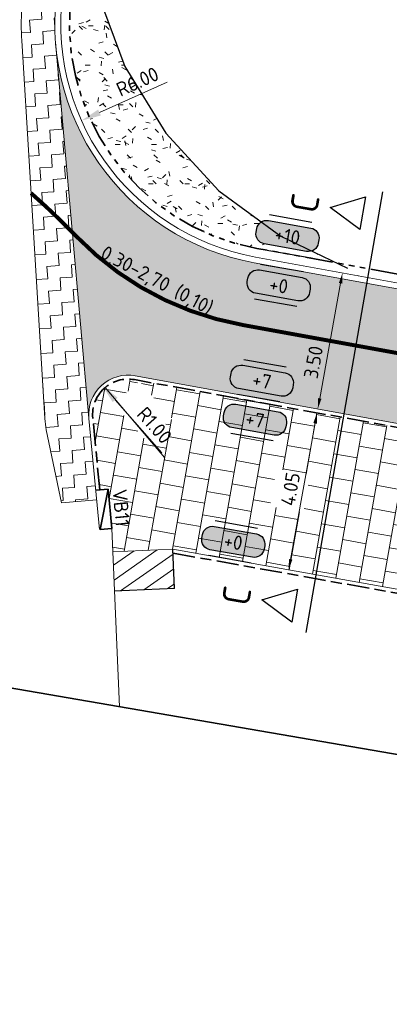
# Model space of a CAD drawing. Header units: metres. Extents: x 198714 to 199133, y 355604 to 356082.
# Tile 21 of 36: x 198737 to 198746, y 355971 to 355996. Entities that reach past the tile are written whole.
import ezdxf
from ezdxf.enums import TextEntityAlignment as Align

# ---------------------------------------------------------------- set-up
doc = ezdxf.new("R2010")
doc.units = ezdxf.units.M
for name, pattern in [('VH-OPSLUITBAND_100X200', [16, 8, -2, 4, -2]), ('VH-RWSBAND_110X220', [24, 10, -2, 2, -2, 2, -2, 2, -2]), ('VH-TROTTOIRBAND_180-200', [20, 10, -2, 2, -2, 2, -2]), ('VW-30-270_STREEP', [3, 0.3, -2.7])]:
    doc.linetypes.add(name, pattern=pattern)
for name, color, linetype, lineweight in [('B-WE-VH-KANTVERHARDING-G', 253, 'Continuous', 5), ('N-WE-GR-GRAS_BERM-A', 86, 'Continuous', 5), ('N-WE-KG-WERKGRENS-200-G', 253, 'XX-WERKGRENS', 35), ('N-WE-VH-GOOT_TEGEL-G', 170, 'Continuous', 5), ('N-WE-VH-KANTOPSLUITING_OPSLUITBAND_100X200-G', 5, 'VH-OPSLUITBAND_100X200', 35), ('N-WE-VH-KANTOPSLUITING_TEKST-T', 7, 'VH-OPSLUITBAND_100X200', 35), ('N-WE-VH-KANTOPSLUITING_TROTTOIRBAND_280 300-G', 1, 'VH-TROTTOIRBAND_180-200', 35), ('N-WE-VH-KANTOPSLUITING_TROTTOIRBAND_RWS_110 220-G', 6, 'VH-RWSBAND_110X220', 35), ('N-WE-VH-KANTVERHARDING-G', 1, 'Continuous', 5), ('N-WE-VH-VERHARDING_HERSTRATEN-A', 252, 'Continuous', 5), ('N-WE-VH-VERHARDING_TEGEL-A', 252, 'Continuous', 5), ('N-WE-VW-MARKERING-T18', 7, 'Continuous', 18), ('V-WE-VH-VERHARDING_ASFALT_TRAPSGEWIJSFREZEN-1_TRAP-A', 252, 'Continuous', 5), ('X-XX-AL-AANPIJLING-M', 7, 'Continuous', 18), ('X-XX-AL-HOOGTELABEL-S', 7, 'Continuous', 25), ('X-XX-AL-VERWIJZING_DOORSNEDE-200-S', 3, 'Continuous', 25)]:
    doc.layers.add(name, color=color, linetype=linetype, lineweight=lineweight)
doc.layers.add('N-WE-VH-VERHARDING_ASFALT_DEKLAAG-G_ROOD', color=7, linetype='Continuous', lineweight=5, true_color=0xbf4040)
for name, color, linetype in [('N-WE-VW-MARKERING_LANGS_STREEP_30270-G', 7, 'VW-30-270_STREEP'), ('N-WE-VW-MARKERING_LANGS_STREEP_DOORGETROKKEN-G', 7, 'Continuous'), ('X-XX-WIPEOUT', 7, 'Continuous')]:
    doc.layers.add(name, color=color, linetype=linetype)
doc.layers.add('X-XX-HULPLIJNEN', color=4, linetype='Continuous', plot=False)
doc.styles.add('NLCS-ISO', font='NLCS-ISO.ttf')
doc.styles.add('NLCS-ISO-M200-T18', font='NLCS-ISO.ttf', dxfattribs={"height": 0.36})
doc.styles.get("Standard").update_dxf_attribs({"font": 'isocp.shx'})
doc.linetypes.add('XX-WERKGRENS', pattern='A,0,[137,NLCS.SHX,S=0.5,R=0,X=0,Y=0],-30', length=30)
doc.dimstyles.new('NLCS-M200-T18-PIJL-A', dxfattribs={"dimtxt": 0.36, "dimasz": 0.27, "dimexe": 0.4, "dimexo": 0.4, "dimgap": 0.14, "dimtad": 1, "dimlfac": -1, "dimzin": 0, "dimdsep": 46, "dimtxsty": 'NLCS-ISO-M200-T18', "dimcen": 0.5, "dimdle": 2, "dimclrd": 256, "dimclre": 256, "dimclrt": 256, "dimazin": 0, "dimtfac": 1, "dimtofl": 0, "dimtmove": 0, "dimatfit": 3, "dimfxl": 1, "dimtfillclr": 256, "dimtolj": 1, "dimtzin": 0, "dimlwd": 18, "dimlwe": 18, "dimarcsym": 0})

# ---------------------------------------------------------------- blocks, each defined once
blk = doc.blocks.new('*D81')
at = {"layer": 'Defpoints', "color": 0, "ltscale": 0.2, "transparency": 16777216}
for p in [(198745.656, 356003.207), (198739.097, 355993.158)]:
    blk.add_point(p, dxfattribs=at)
at = {"layer": 'X-XX-AL-AANPIJLING-M', "lineweight": 18, "ltscale": 0.2, "transparency": 16777216}
blk.add_line((198743.973, 356000.629), (198745.383, 356002.788), dxfattribs=at)
at = {"layer": 'X-XX-AL-AANPIJLING-M', "ltscale": 0.2, "transparency": 16777216}
blk.add_solid([(198745.313, 356002.834), (198745.452, 356002.743), (198745.656, 356003.207)], dxfattribs=at)
at = {"layer": 'X-XX-AL-AANPIJLING-M', "ltscale": 0.2, "transparency": 16777216, "insert": (198744.126, 356001.449), "char_height": 0.36, "attachment_point": 5, "rotation": 56.8687, "style": 'NLCS-ISO-M200-T18'}
blk.add_mtext('\\A1;R12.00', dxfattribs=at)
blk = doc.blocks.new('TEKST VB')
at = {"layer": 'N-WE-VH-KANTOPSLUITING_TEKST-T', "style": 'NLCS-ISO'}
blk.add_attdef('TEKST_VERLOOPBANDEN', text='', height=0.36, rotation=0.3407, dxfattribs=at).set_placement((0, 0), align=Align.BOTTOM_CENTER)
blk = doc.blocks.new('*D119')
at = {"layer": 'Defpoints', "color": 0, "ltscale": 0.2, "transparency": 16777216}
for p in [(198744.558, 355985.787), (198744.558, 355985.787), (198743.842, 355981.814)]:
    blk.add_point(p, dxfattribs=at)
at = {"layer": 'X-XX-AL-AANPIJLING-M', "lineweight": 18, "ltscale": 0.2, "transparency": 16777216}
blk.add_line((198743.89, 355982.08), (198744.51, 355985.521), dxfattribs=at)
at = {"layer": 'X-XX-AL-AANPIJLING-M', "ltscale": 0.2, "transparency": 16777216}
for points in [[(198744.465, 355985.529), (198744.554, 355985.513), (198744.558, 355985.787)], [(198743.846, 355982.088), (198743.934, 355982.072), (198743.842, 355981.814)]]:
    blk.add_solid(points, dxfattribs=at)
at = {"layer": 'X-XX-AL-AANPIJLING-M', "ltscale": 0.2, "transparency": 16777216, "insert": (198743.885, 355983.857), "char_height": 0.36, "attachment_point": 5, "rotation": 79.7921, "style": 'NLCS-ISO-M200-T18'}
blk.add_mtext('\\A1;4.05', dxfattribs=at)
blk = doc.blocks.new('*D120')
at = {"layer": 'Defpoints', "color": 0, "ltscale": 0.2, "transparency": 16777216}
for p in [(198745.201, 355989.329), (198745.204, 355989.328), (198744.575, 355985.885)]:
    blk.add_point(p, dxfattribs=at)
at = {"layer": 'X-XX-AL-AANPIJLING-M', "lineweight": 18, "ltscale": 0.2, "transparency": 16777216}
for p, q in [((198745.595, 355989.257), (198745.597, 355989.257)), ((198744.626, 355986.151), (198745.155, 355989.063)), ((198744.969, 355985.814), (198744.971, 355985.813))]:
    blk.add_line(p, q, dxfattribs=at)
at = {"layer": 'X-XX-AL-AANPIJLING-M', "ltscale": 0.2, "transparency": 16777216}
for points in [[(198745.111, 355989.071), (198745.2, 355989.055), (198745.204, 355989.328)], [(198744.582, 355986.159), (198744.67, 355986.142), (198744.578, 355985.885)]]:
    blk.add_solid(points, dxfattribs=at)
at = {"layer": 'X-XX-AL-AANPIJLING-M', "ltscale": 0.2, "transparency": 16777216, "insert": (198744.467, 355987.067), "char_height": 0.36, "attachment_point": 5, "rotation": 79.6998, "style": 'NLCS-ISO-M200-T18'}
blk.add_mtext('\\A1;3.50', dxfattribs=at)
blk = doc.blocks.new('*D122')
at = {"layer": 'Defpoints', "color": 0, "ltscale": 0.2, "transparency": 16777216}
for p in [(198739.114, 355986.489), (198739.777, 355985.741)]:
    blk.add_point(p, dxfattribs=at)
at = {"layer": 'X-XX-AL-AANPIJLING-M', "lineweight": 18, "ltscale": 0.2, "transparency": 16777216}
blk.add_line((198740.632, 355984.777), (198739.446, 355986.115), dxfattribs=at)
at = {"layer": 'X-XX-AL-AANPIJLING-M', "ltscale": 0.2, "transparency": 16777216}
blk.add_solid([(198739.508, 355986.17), (198739.383, 355986.06), (198739.114, 355986.489)], dxfattribs=at)
at = {"layer": 'X-XX-AL-AANPIJLING-M', "ltscale": 0.2, "transparency": 16777216, "insert": (198740.444, 355985.471), "char_height": 0.36, "attachment_point": 5, "rotation": 311.5491, "style": 'NLCS-ISO-M200-T18'}
blk.add_mtext('\\A1;R1.00', dxfattribs=at)
blk = doc.blocks.new('*D123')
at = {"layer": 'Defpoints', "color": 0, "ltscale": 0.2, "transparency": 16777216}
for p in [(198744.07, 355995.633), (198738.595, 355993.18)]:
    blk.add_point(p, dxfattribs=at)
at = {"layer": 'X-XX-AL-AANPIJLING-M', "lineweight": 18, "ltscale": 0.2, "transparency": 16777216}
blk.add_line((198740.765, 355994.152), (198739.051, 355993.384), dxfattribs=at)
at = {"layer": 'X-XX-AL-AANPIJLING-M', "ltscale": 0.2, "transparency": 16777216}
blk.add_solid([(198739.017, 355993.46), (198739.085, 355993.308), (198738.595, 355993.18)], dxfattribs=at)
at = {"layer": 'X-XX-AL-AANPIJLING-M', "ltscale": 0.2, "transparency": 16777216, "insert": (198740.013, 355994.166), "char_height": 0.36, "attachment_point": 5, "rotation": 24.134, "style": 'NLCS-ISO-M200-T18'}
blk.add_mtext('\\A1;R6.00', dxfattribs=at)
blk = doc.blocks.new('SAL-HOOGTE-WEGPEIL-200-SO')
at = {"layer": 'X-XX-WIPEOUT', "true_color": 0xffffff}
h = blk.add_hatch(color=7, dxfattribs=at)
h.dxf.hatch_style = 1
h.paths.add_polyline_path([(0.545, 0.302), (-0.545, 0.302, 0.414214), (-0.8, 0.047), (-0.8, -0.043, 0.414214), (-0.545, -0.298), (0.545, -0.298, 0.414214), (0.8, -0.043), (0.8, 0.047, 0.414214)])
blk.add_lwpolyline([(-0.8, 0.047, -0.414214), (-0.545, 0.302), (0.545, 0.302, -0.414214), (0.8, 0.047), (0.8, -0.043, -0.414214), (0.545, -0.298), (-0.545, -0.298, -0.414214), (-0.8, -0.043), (-0.8, 0.047)], format="xyb")
at = {"layer": 'X-XX-HULPLIJNEN'}
for p, q in [((-0.545, 0.452), (0.545, 0.452)), ((0.545, -0.448), (-0.545, -0.448))]:
    blk.add_line(p, q, dxfattribs=at)
at = {"style": 'NLCS-ISO'}
blk.add_attdef('HOOGTE', text='', height=0.36, dxfattribs=at).set_placement((0, 0.002), align=Align.MIDDLE_CENTER)
blk = doc.blocks.new('*U182')
for p, q in [((-10.986, 0.4), (-10.566, 1.24)), ((-10.566, 1.24), (-10.146, 0.4)), ((-0.908, 0.4), (-0.488, 1.24)), ((-0.488, 1.24), (-0.068, 0.4)), ((-10.146, 0.4), (-10.986, 0.4)), ((-0.068, 0.4), (-0.908, 0.4)), ((0.132, 0), (-11.186, 0))]:
    blk.add_line(p, q)
for tag, p in [('A200', (-10.566, 1.54)), ('B200', (-0.488, 1.54))]:
    blk.add_attdef(tag, text='', height=0.7, rotation=0).set_placement(p, align=Align.CENTER)
blk = doc.blocks.new('Mar200tekst18')
at = {"layer": 'N-WE-VW-MARKERING-T18', "style": 'NLCS-ISO'}
blk.add_attdef('TEKST18MAR200', text='', height=0.36, dxfattribs=at).set_placement((0, 0), align=Align.BOTTOM_CENTER)

msp = doc.modelspace()

# ---------------------------------------------------------------- hatches: boundary and pattern name
at = {"layer": 'N-WE-GR-GRAS_BERM-A'}
h = msp.add_hatch(dxfattribs=at)
h.set_pattern_fill('AGR-GRAS_01', color=256, scale=0.04, pattern_type=2)
h.set_pattern_definition([(0, (198738.2901, 355989.5784), (1, 1), [0.12, -0.8]), (45, (198738.6901, 355989.7784), (-0.11314, 1.86676), [0.12, -0.8]), (30, (198738.3701, 355989.6984), (0.22746, 1.286025), [0.12, -0.8]), (15, (198738.6101, 355990.0584), (0.385627, 0.724494), [0.12, -0.8]), (135, (198738.4501, 355991.5784), (-0.028284, -0.650538), [0.12, -0.8]), (150, (198739.4901, 355989.97838), (0.215692, -0.58641), [0.12, -0.8]), (165, (198738.5301, 355989.6184), (0.143452, -0.701015), [0.12, -0.8]), (85, (198738.6901, 355989.9784), (-0.87268, 1.04002), [0.12, -0.8]), (100, (198738.2901, 355989.5784), (-1.11212, 0.77871), [0.12, -0.8])])
h.paths.add_polyline_path([(198739.017, 355996.366), (198738.703, 355998.211), (198738.707, 355998.581), (198738.371, 355996.597, 0.41068), (198743.037, 355989.946), (198745.059, 355989.578), (198744.423, 355989.882, -0.126948), (198744.296, 355989.872), (198743.222, 355990.062, -0.414214), (198743.016, 355990.358), (198743.031, 355990.446, -0.210133), (198743.146, 355990.617), (198742.072, 355991.404), (198740.73, 355992.859), (198739.696, 355994.546)])
h.paths.add_polyline_path([(198739.575, 355993.516), (198740.79, 355994.06), (198740.437, 355994.849), (198739.221, 355994.304)], flags=24)
h.paths.add_polyline_path([(198739.848, 355991.726), (198745.888, 355991.726), (198745.888, 355993.353), (198739.848, 355993.353)], flags=9)
at = {"layer": 'N-WE-VH-VERHARDING_ASFALT_DEKLAAG-G_ROOD'}
msp.add_hatch(color=256, dxfattribs=at).paths.add_polyline_path([(198750.543, 355988.527), (198750.532, 355988.36), (198750.344, 355985.343), (198750.263, 355984.852), (198739.956, 355986.725, 0.495135), (198738.781, 355985.653), (198737.951, 355995.017, -0.0059), (198737.938, 355995.162), (198737.951, 355995.017, 0.334389), (198742.97, 355989.582), (198749.938, 355988.316, 0.26368)])
at = {"layer": 'N-WE-VH-VERHARDING_HERSTRATEN-A', "lineweight": 9}
h = msp.add_hatch(dxfattribs=at)
h.set_pattern_fill('ANSI31', color=256, scale=0.1, angle=350)
h.paths.add_polyline_path([(198740.911, 355982.338), (198739.39, 355982.273), (198739.433, 355981.273), (198740.954, 355981.339)])
at = {"layer": 'N-WE-VH-VERHARDING_TEGEL-A'}
h = msp.add_hatch(dxfattribs=at)
h.set_pattern_fill('AVH-TEGEL_300X300_HALFST', color=256, scale=2, angle=350, pattern_type=2)
h.set_pattern_definition([(350, (198739.1944, 355983.03073), (0.642979, 0.1912534), [0.6, -0.6]), (80, (198739.1944, 355983.0307), (-0.590885, 0.10419), [])])
edge = h.paths.add_edge_path()
edge.add_arc((198739.777, 355985.741), 0.9, 79.6998, 180)
edge.add_line((198738.877, 355985.741), (198739.058, 355983.835))
edge.add_line((198739.058, 355983.835), (198739.268, 355983.855))
edge.add_line((198739.268, 355983.855), (198739.39, 355982.273))
edge.add_line((198739.39, 355982.273), (198740.911, 355982.338))
edge.add_line((198740.911, 355982.338), (198749.283, 355980.842))
edge.add_line((198749.283, 355980.842), (198749.667, 355983.092))
edge.add_line((198749.667, 355983.092), (198749.951, 355984.807))
edge.add_line((198749.951, 355984.807), (198739.938, 355986.626))
h.paths.add_polyline_path([(198744.211, 355983.263), (198744.385, 355984.22), (198743.535, 355984.374), (198743.361, 355983.418)], flags=16)
h.paths.add_polyline_path([(198739.411, 355986.012), (198740.247, 355985.069), (198740.893, 355985.642), (198740.058, 355986.585)], flags=16)
h.paths.add_polyline_path([(198746.577, 355981.379), (198747.5, 355981.221), (198747.591, 355981.753), (198746.668, 355981.911)], flags=16)
at = {"layer": 'V-WE-VH-VERHARDING_ASFALT_TRAPSGEWIJSFREZEN-1_TRAP-A', "lineweight": 9}
h = msp.add_hatch(dxfattribs=at)
h.set_pattern_fill('AVH-ASFALT_FREESVAK', color=256, scale=0.2, angle=4, pattern_type=2)
h.set_pattern_definition([(4, (198720.20803, 356042.7724), (0.2899399, 0.3335377), [0.3125, -0.3125]), (94, (198720.51977, 356042.7942), (-0.3335377, 0.2899399), [0.3125, -0.3125])])
edge = h.paths.add_edge_path()
edge.add_arc((198744.07, 355995.633), 6.15, 170.3918, 184.3901, ccw=False)
edge.add_line((198738.006, 355996.659), (198738.495, 355999.543))
edge.add_line((198738.495, 355999.543), (198737.656, 355999.685))
edge.add_line((198737.656, 355999.685), (198737.168, 355996.801))
edge.add_arc((198744.07, 355995.633), 7, 170.3918, 183.486)
edge.add_line((198737.083, 355995.207), (198737.666, 355985.64))
edge.add_arc((198739.662, 355985.762), 2, 183.486, 191.7098)
edge.add_line((198737.704, 355985.356), (198738.086, 355983.511))
edge.add_line((198738.086, 355983.511), (198738.982, 355983.589))
edge.add_line((198738.982, 355983.589), (198738.885, 355984.584))
edge.add_line((198738.885, 355984.584), (198738.777, 355985.741))
edge.add_line((198738.777, 355985.741), (198737.938, 355995.162))

# ---------------------------------------------------------------- linework, layer by layer
at = {"layer": 'B-WE-VH-KANTVERHARDING-G', "flags": 128}
msp.add_lwpolyline([(198739.365, 355982.86), (198739.56, 355978.351)], dxfattribs=at)
at = {"layer": 'Defpoints', "ltscale": 0.2, "flags": 128}
for points in [[(198738.707, 355998.581), (198738.703, 355998.211), (198739.017, 355996.366), (198739.696, 355994.546), (198740.73, 355992.859), (198742.072, 355991.404), (198743.638, 355990.256), (198745.328, 355989.45)], [(198740.954, 355981.339), (198740.911, 355982.338)], [(198740.954, 355981.339), (198739.433, 355981.273)]]:
    msp.add_lwpolyline(points, dxfattribs=at)
at = {"layer": 'N-WE-KG-WERKGRENS-200-G', "linetype": 'XX-WERKGRENS', "ltscale": 0.04, "flags": 128}
msp.add_lwpolyline([(198754.113, 356056.471), (198716.764, 356056.471), (198713.602, 356038.091), (198733.312, 356034.7), (198729.335, 356011.588), (198724.179, 355980.998), (198783.31, 355970.822), (198788.467, 356001.414), (198792.443, 356024.526), (198807.226, 356021.982), (198813.16, 356056.471), (198754.113, 356056.471)], close=True, dxfattribs=at)
at = {"layer": 'N-WE-VH-GOOT_TEGEL-G', "flags": 128}
msp.add_lwpolyline([(198738.642, 355999.518), (198738.495, 355999.543), (198738.006, 355996.659, 0.410682), (198742.97, 355989.582), (198749.938, 355988.316)], format="xyb", dxfattribs=at)
at = {"layer": 'N-WE-VH-KANTOPSLUITING_OPSLUITBAND_100X200-G', "ltscale": 0.07, "flags": 128}
msp.add_lwpolyline([(198739.058, 355983.835), (198738.881, 355985.654, -0.497777), (198739.938, 355986.626), (198749.951, 355984.807)], format="xyb", dxfattribs=at)
msp.add_lwpolyline([(198740.915, 355982.236), (198749.265, 355980.744)], dxfattribs=at)
at = {"layer": 'N-WE-VH-KANTOPSLUITING_TROTTOIRBAND_280 300-G', "ltscale": 0.2, "flags": 128}
for points in [[(198738.969, 355983.826), (198739.268, 355983.855), (198739.365, 355982.86), (198739.066, 355982.831)], [(198739.066, 355982.831), (198739.268, 355983.855)]]:
    msp.add_lwpolyline(points, dxfattribs=at)
at = {"layer": 'N-WE-VH-KANTOPSLUITING_TROTTOIRBAND_RWS_110 220-G', "ltscale": 0.07, "flags": 128}
msp.add_lwpolyline([(198740.014, 356004.474, 0.440497), (198739.667, 356004.25), (198738.371, 355996.597, 0.410682), (198743.037, 355989.946), (198750.004, 355988.68, 0.461044), (198750.334, 355988.949), (198750.365, 355990.329), (198750.331, 355990.742)], format="xyb", dxfattribs=at)
at = {"layer": 'N-WE-VH-KANTVERHARDING-G', "flags": 128}
for points in [[(198740.07, 356004.687, 0.440497), (198739.45, 356004.287), (198738.154, 355996.634, 0.410682), (198742.997, 355989.729), (198749.964, 355988.463)], [(198738.495, 355999.543), (198737.656, 355999.685), (198737.168, 355996.801, 0.057197), (198737.083, 355995.207), (198737.666, 355985.64, 0.035899), (198737.704, 355985.356), (198738.086, 355983.511), (198738.982, 355983.589)], [(198750.263, 355984.852), (198739.956, 355986.725, 0.497777), (198738.782, 355985.644), (198739.055, 355982.831)]]:
    msp.add_lwpolyline(points, format="xyb", dxfattribs=at)
for points in [[(198738.781, 355985.653), (198737.938, 355995.162)], [(198740.911, 355982.338), (198749.283, 355980.842)]]:
    msp.add_lwpolyline(points, dxfattribs=at)
at = {"layer": 'N-WE-VH-KANTVERHARDING-G'}
msp.add_lwpolyline([(198740.911, 355982.338), (198739.39, 355982.273)], dxfattribs=at)
at = {"layer": 'N-WE-VH-VERHARDING_TEGEL-A', "flags": 128}
msp.add_lwpolyline([(198740.697, 355984.659), (198739.194, 355986.427)], dxfattribs=at)
at = {"layer": 'N-WE-VW-MARKERING_LANGS_STREEP_30270-G', "const_width": 0.1, "flags": 128}
msp.add_lwpolyline([(198742.684, 355988.008, -0.157832), (198738.469, 355990.248, 0.019883), (198737.318, 355991.345, 0.019883)], format="xyb", dxfattribs=at)
at = {"layer": 'N-WE-VW-MARKERING_LANGS_STREEP_DOORGETROKKEN-G', "ltscale": 5, "const_width": 0.1, "flags": 128}
msp.add_lwpolyline([(198742.684, 355988.008), (198749.932, 355986.691)], dxfattribs=at)

# ---------------------------------------------------------------- block references
at = {"layer": 'N-WE-VH-KANTOPSLUITING_TEKST-T', "rotation": 275}
msp.add_blockref('TEKST VB', (198739.316, 355983.358), dxfattribs=at).add_auto_attribs({'TEKST_VERLOOPBANDEN': 'VB11'})
at = {"layer": 'N-WE-VW-MARKERING-T18', "rotation": 332.0394847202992}
msp.add_blockref('Mar200tekst18', (198740.376, 355988.891), dxfattribs=at).add_auto_attribs({'TEKST18MAR200': '0,30-2,70 (0,10)'})
at = {"layer": 'X-XX-AL-HOOGTELABEL-S'}
for p, rotation, values in [((198743.811, 355990.26), 349.950357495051, {'HOOGTE': '+10'}), ((198743.589, 355989.009), 349.9503575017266, {'HOOGTE': '+0'}), ((198743.162, 355986.597), 349.950357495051, {'HOOGTE': '+7'}), ((198742.987, 355985.612), 349.950357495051, {'HOOGTE': '+7'}), ((198742.437, 355982.52), 349.8664392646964, {'HOOGTE': '+0'})]:
    msp.add_blockref('SAL-HOOGTE-WEGPEIL-200-SO', p, dxfattribs=dict(at, rotation=rotation)).add_auto_attribs(values)
at = {"layer": 'X-XX-AL-VERWIJZING_DOORSNEDE-200-S', "rotation": 80.12991992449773}
msp.add_blockref('*U182', (198746.195, 355991.249), dxfattribs=at).add_auto_attribs({'A200': 'C', 'B200': 'C'})

# ---------------------------------------------------------------- dimensions: what is measured, and where the dimension line sits
at = {"layer": 'X-XX-AL-AANPIJLING-M', "ltscale": 0.2}
for center, mpoint, picture, middle in [((198739.097, 355993.158), (198745.656, 356003.207), '*D81', (198744.394, 356001.274)), ((198744.07, 355995.633), (198738.595, 355993.18), '*D123', (198740.144, 355993.874)), ((198739.777, 355985.741), (198739.114, 355986.489), '*D122', (198740.204, 355985.259))]:
    dim = msp.add_radius_dim(center=center, mpoint=mpoint, dimstyle='NLCS-M200-T18-PIJL-A', override={"dimasz": 0.5}, dxfattribs=at)
    dim.commit()
    dim.dimension.update_dxf_attribs({"geometry": picture, "text_midpoint": middle, "dimtype": 164})
dim = msp.add_linear_dim(base=(198745.204, 355989.328), p1=(198744.575, 355985.885), p2=(198745.201, 355989.329), angle=79.6998, dimstyle='NLCS-M200-T18-PIJL-A', dxfattribs=at)
dim.commit()
dim.dimension.update_dxf_attribs({"geometry": '*D120', "text_midpoint": (198744.782, 355987.01), "dimtype": 161})
dim = msp.add_aligned_dim(p1=(198743.842, 355981.814), p2=(198744.558, 355985.787), distance=0, text='4.05', dimstyle='NLCS-M200-T18-PIJL-A', dxfattribs=at)
dim.commit()
dim.dimension.update_dxf_attribs({"geometry": '*D119', "text_midpoint": (198743.885, 355983.857)})

doc.saveas('drawing.dxf')
